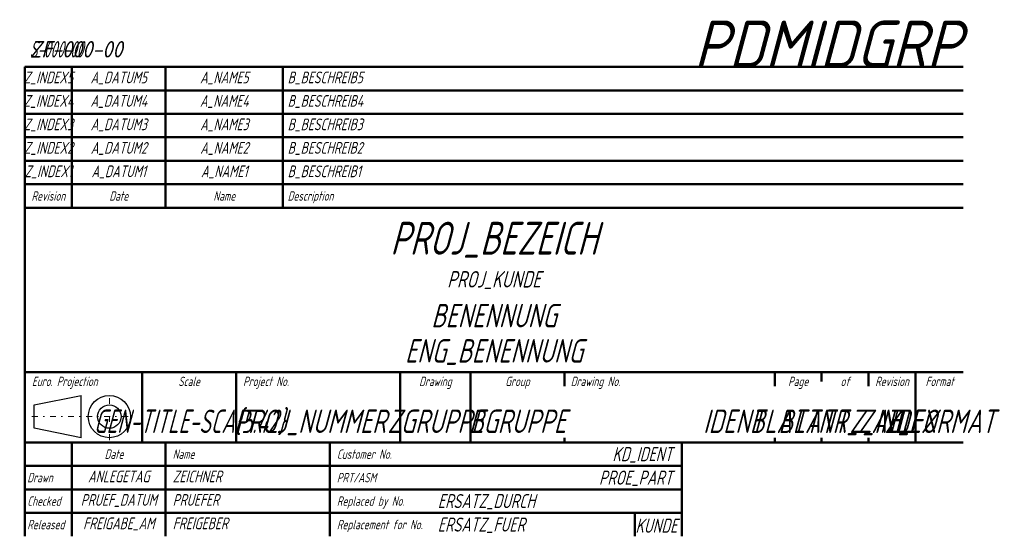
# Model space of a CAD drawing. Header units: millimetres. Extents: x -201 to 9, y 0 to 110.
import ezdxf
from ezdxf.enums import TextEntityAlignment as Align

# ---------------------------------------------------------------- set-up
doc = ezdxf.new("R2010")
doc.units = ezdxf.units.MM
doc.linetypes.add('THINDD', pattern=[0.75, 0.25, -0.25, 0, -0.25])
doc.layers.add('AM_BOR', color=7, linetype='Continuous', lineweight=50)
doc.styles.get("Standard").update_dxf_attribs({"font": 'ISOCP.SHX', "oblique": 15})

msp = doc.modelspace()

# ---------------------------------------------------------------- linework, layer by layer
at = {"layer": 'AM_BOR', "color": 150}
for q in [(0, 100), (-200, 0)]:
    msp.add_line((-200, 100), q, dxfattribs=at)
at = {"layer": 'AM_BOR', "color": 1}
for p, q in [((-190, 70), (-190, 100)), ((-170, 70), (-170, 100)), ((-145, 70), (-145, 100)), ((-200, 95), (0, 95)), ((-200, 90), (0, 90)), ((-200, 85), (0, 85)), ((-200, 80), (0, 80)), ((-200, 75), (0, 75)), ((-85, 35), (-85, 32)), ((-40.16, 35), (-40.16, 32)), ((-30.16, 35), (-30.16, 33)), ((-20.16, 35), (-20.16, 32)), ((-85, 21), (-85, 20)), ((-40.16, 21), (-40.16, 20)), ((-30.16, 21), (-30.16, 20)), ((-20.16, 21), (-20.16, 20)), ((-190, 20), (-190, 0)), ((-170, 0), (-170, 20)), ((-200, 15), (-130, 15)), ((-130, 15), (-60, 15)), ((-200, 10), (-130, 10)), ((-130, 10), (-60, 10)), ((-200, 5), (-130, 5)), ((-130, 5), (-60, 5)), ((-70, 5), (-70, 0))]:
    msp.add_line(p, q, dxfattribs=at)
at = {"layer": 'AM_BOR', "color": 2}
for p, q in [((-200, 70), (0, 70)), ((-200, 35), (0, 35)), ((-175, 35), (-175, 20)), ((-155, 35), (-155, 20)), ((-120, 20), (-120, 35)), ((-105, 20), (-105, 35)), ((-10.16, 20), (-10.16, 35)), ((-200, 20), (0, 20)), ((-135, 0), (-135, 20)), ((-60, 20), (-60, 0))]:
    msp.add_line(p, q, dxfattribs=at)
at = {"layer": 'AM_BOR', "color": 1, "linetype": 'Continuous', "lineweight": 25}
for p, q in [((-198, 28), (-188, 30)), ((-188, 21), (-188, 30)), ((-198, 23), (-198, 28)), ((-188, 21), (-198, 23))]:
    msp.add_line(p, q, dxfattribs=at)
at = {"layer": 'AM_BOR', "color": 4, "linetype": 'THINDD', "lineweight": 18, "ltscale": 5}
for p, q in [((-182, 20.5), (-182, 30.5)), ((-198.5, 25.5), (-177, 25.5))]:
    msp.add_line(p, q, dxfattribs=at)
at = {"layer": 'AM_BOR', "color": 1, "linetype": 'Continuous', "lineweight": 25}
for radius in [4.5, 2.5]:
    msp.add_circle((-182, 25.5), radius, dxfattribs=at)

# ---------------------------------------------------------------- texts
at = {"layer": 'AM_BOR', "color": 1, "oblique": 14.9998, "width": 0.8}
for s, p in [('Revision', (-195, 71.5)), ('Date', (-180, 71.5)), ('Name', (-157.5, 71.5)), ('Scale', (-165, 32)), ('Drawing', (-112.5, 32)), ('Group', (-95, 32)), ('Page', (-35.16, 32)), ('of', (-25.16, 32)), ('Revision', (-15.16, 32)), ('Format', (-5, 32)), ('Date', (-181, 16.5))]:
    msp.add_text(s, height=2, dxfattribs=at).set_placement(p, align=Align.CENTER)
for s, p in [('Description', (-144, 71.5)), ('Euro. Projection', (-198.5, 32)), ('Project No.', (-153.5, 32)), ('Drawing No.', (-83.66, 32)), ('Name', (-168.5, 16.5)), ('Customer No.', (-133.5, 16.5)), ('Drawn', (-199.5, 11.5)), ('PRT/ASM', (-133.5, 11.5)), ('Checked', (-199.5, 6.5)), ('Replaced by No.', (-133.5, 6.5)), ('Released', (-199.5, 1.5)), ('Replacement for No.', (-133.5, 1.5))]:
    msp.add_text(s, height=2, dxfattribs=at).set_placement(p)
at = {"layer": 'AM_BOR', "oblique": 15, "flags": 1}
msp.add_attdef('PDMIDGRP', text='acad_mech', height=10, dxfattribs=at).set_placement((-0.41, 99.87), align=Align.RIGHT)
at = {"layer": 'AM_BOR', "color": 3, "lineweight": 35, "oblique": 15, "flags": 104}
msp.add_attdef('ZF-000-00', text='Für Feuerfestmaterial sind die Hinweise auf Zeichnung ZF-000-00 zu beachten.', height=3.5, dxfattribs=at).set_placement((-199, 100.95), align=Align.BOTTOM_LEFT)
at = {"layer": 'AM_BOR', "color": 3, "lineweight": 35, "oblique": 15, "width": 0.65, "flags": 104}
msp.add_attdef('S-000-00', text='Für die Stahlmontage sind die Hinweise auf Zeichnung S-000-00 zu beachten.', height=3.5, dxfattribs=at).set_placement((-199, 100.95), align=Align.BOTTOM_LEFT)
at = {"layer": 'AM_BOR', "color": 1, "oblique": 14.9998, "width": 0.8}
for tag, p in [('Z_INDEX5', (-195, 96.5)), ('A_DATUM5', (-180, 96.5)), ('A_NAME5', (-157.5, 96.5)), ('Z_INDEX4', (-195, 91.5)), ('A_DATUM4', (-180, 91.5)), ('A_NAME4', (-157.5, 91.5)), ('Z_INDEX3', (-195, 86.5)), ('A_DATUM3', (-180, 86.5)), ('A_NAME3', (-157.5, 86.5)), ('Z_INDEX2', (-195, 81.5)), ('A_DATUM2', (-180, 81.5)), ('A_NAME2', (-157.5, 81.5)), ('Z_INDEX1', (-195, 76.5)), ('A_DATUM1', (-180, 76.5)), ('A_NAME1', (-157.5, 76.5)), ('ANLEGETAG', (-180, 11.5)), ('PRUEF_DATUM', (-180, 6.5)), ('FREIGABE_AM', (-180, 1.5))]:
    msp.add_attdef(tag, text='', height=2.5, dxfattribs=at).set_placement(p, align=Align.CENTER)
for tag, p in [('B_BESCHREIB5', (-144, 96.5)), ('B_BESCHREIB4', (-144, 91.5)), ('B_BESCHREIB3', (-144, 86.5)), ('B_BESCHREIB2', (-144, 81.5)), ('B_BESCHREIB1', (-144, 76.5)), ('ZEICHNER', (-168.5, 11.5)), ('PRUEFER', (-168.5, 6.5)), ('FREIGEBER', (-168.5, 1.5))]:
    msp.add_attdef(tag, p, '', height=2.5, dxfattribs=at)
at = {"layer": 'AM_BOR', "color": 150, "oblique": 14.9998, "width": 0.8}
msp.add_attdef('PROJ_BEZEICH', text='', height=7, dxfattribs=at).set_placement((-100.02, 60), align=Align.CENTER)
at = {"layer": 'AM_BOR', "color": 3, "oblique": 14.9998, "width": 0.8}
for tag, height, p in [('PROJ_KUNDE', 3.5, (-100.02, 53)), ('KUNDE', 3, (-65.4, 0.75))]:
    msp.add_attdef(tag, text='', height=height, dxfattribs=at).set_placement(p, align=Align.CENTER)
at = {"layer": 'AM_BOR', "color": 2, "oblique": 14.9998}
for tag, width, p in [('BENENNUNG', 0.8, (-100.02, 44.5)), ('ENG_BENENNUNG', 0.8, (-100.02, 37)), ('GEN-TITLE-SCA{5.42}', 0.7, (-165, 22)), ('ZGRUPPE', 0.8, (-112.5, 22)), ('BGRUPPE', 0.8, (-95, 22)), ('BLATTNR', 0.8, (-35.16, 22)), ('BLATT_ZAHL', 0.8, (-25, 22)), ('Z_INDEX', 0.8, (-15, 22)), ('Z_FORMAT', 0.8, (-5, 22))]:
    msp.add_attdef(tag, text='', height=5, dxfattribs=dict(at, width=width)).set_placement(p, align=Align.CENTER)
at = {"layer": 'AM_BOR', "color": 2, "oblique": 14.9998, "width": 0.8}
for tag, p in [('PROJ_NUMMER', (-123.02, 22)), ('IDENT', (-42.66, 22))]:
    msp.add_attdef(tag, text='', height=5, dxfattribs=at).set_placement(p, align=Align.RIGHT)
at = {"layer": 'AM_BOR', "color": 3, "oblique": 14.9998, "width": 0.8}
for tag, p in [('KD_IDENT', (-62, 16)), ('PROE_PART', (-62, 11))]:
    msp.add_attdef(tag, text='', height=3, dxfattribs=at).set_placement(p, align=Align.RIGHT)
for tag, p in [('ERSATZ_DURCH', (-112, 6)), ('ERSATZ_FUER', (-112, 1))]:
    msp.add_attdef(tag, p, '', height=3, dxfattribs=at)

doc.saveas('drawing.dxf')
